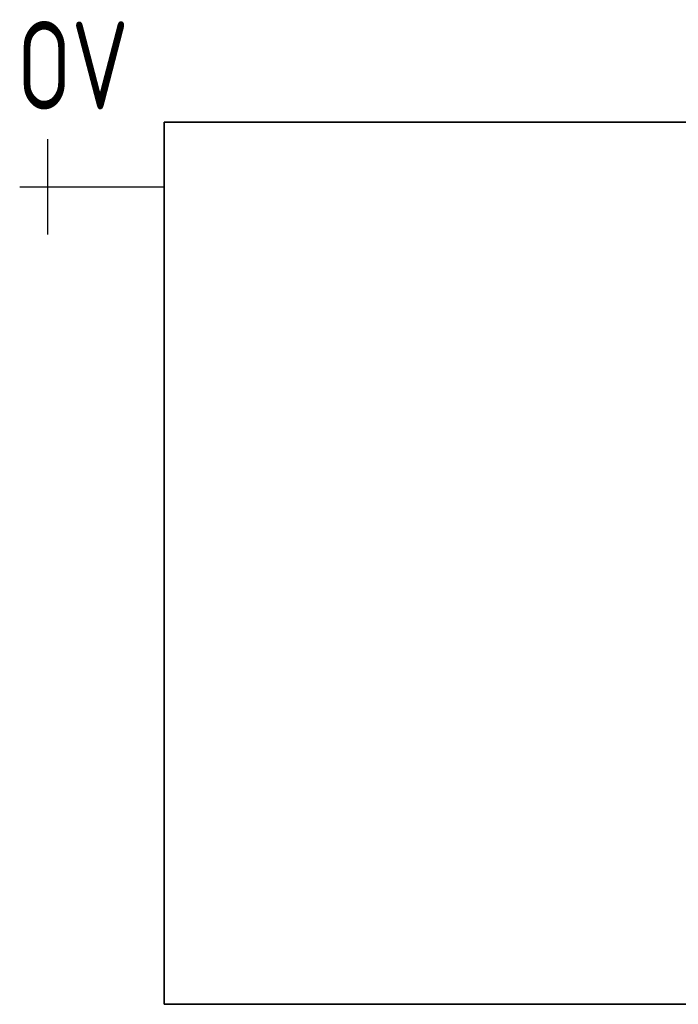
# Model space of a CAD drawing. Header units: millimetres. Extents: x 60394 to 199354, y 20895 to 166073.
# Tile 188 of 256: x 123221 to 123594, y 23980 to 24538. Entities that reach past the tile are written whole.
import ezdxf
from ezdxf.enums import TextEntityAlignment as Align

# ---------------------------------------------------------------- set-up
doc = ezdxf.new("R2010")
doc.units = ezdxf.units.MM
doc.linetypes.add('VERDECKT', pattern=[9.525, 6.35, -3.175])
for name, color, linetype, lineweight in [('UT_SCHÉMA_POPIS', 7, 'VERDECKT', 5), ('UT_SCHÉMA_SYMBOLY', 7, 'Continuous', 25), ('UT_ZAŘÍZENÍ - OT', 3, 'Continuous', 35)]:
    doc.layers.add(name, color=color, linetype=linetype, lineweight=lineweight)
doc.styles.add('ISO 2.5', font='isocp.shx', dxfattribs={"width": 0.8, "height": 2.5})

msp = doc.modelspace()

# ---------------------------------------------------------------- linework, layer by layer
at = {"layer": 'UT_SCHÉMA_SYMBOLY'}
for p, q in [((123236.59, 24416.63), (123236.59, 24470.63)), ((123220.59, 24443.63), (123302.47, 24443.63))]:
    msp.add_line(p, q, dxfattribs=at)
at = {"layer": 'UT_ZAŘÍZENÍ - OT', "linetype": 'Continuous'}
for p, q in [((123302.47, 23980.17), (123302.47, 24480.17)), ((123302.47, 24480.17), (125102.47, 24480.17)), ((125102.47, 23980.17), (123302.47, 23980.17))]:
    msp.add_line(p, q, dxfattribs=at)

# ---------------------------------------------------------------- texts
at = {"layer": 'UT_SCHÉMA_POPIS', "style": 'ISO 2.5', "width": 0.8}
msp.add_text('OV', height=50, dxfattribs=at).set_placement((123219.06, 24512.45), align=Align.MIDDLE_LEFT)

doc.saveas('drawing.dxf')
